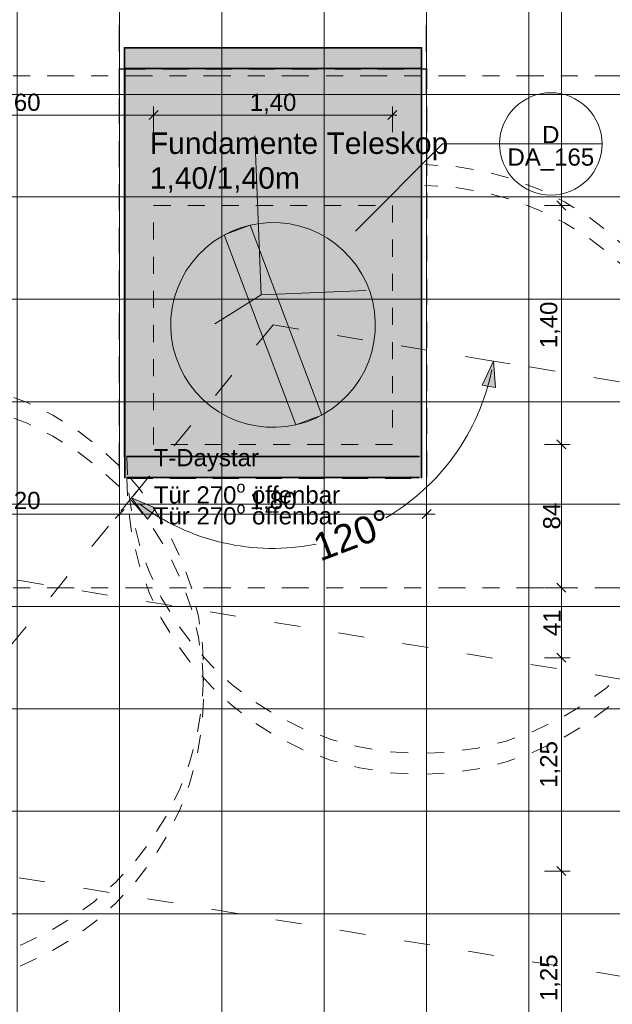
# Model space of a CAD drawing. Header units: metres. Extents: x -180 to 4, y -47 to 4.
# Tile 43 of 256: x -166.07 to -162.59, y -25.39 to -19.62. Entities that reach past the tile are written whole.
import ezdxf

# ---------------------------------------------------------------- set-up
doc = ezdxf.new("R2010")
doc.units = ezdxf.units.M
doc.header["$LTSCALE"] = 0.05
doc.header["$PDMODE"] = 1
doc.header["$PDSIZE"] = -2
for name, pattern in [('ISO-02 Strichlinie', [3.81, 3.048, -0.762]), ('ISO-03 Gestrichelt mit Abstand', [7.62, 3.048, -4.572]), ('Linienart-1', [2.116328, 1.058164, -1.058164]), ('Linienart-34', [4.233, 2.116, -2.117]), ('Linienart-53', [5.291531, 3.175, -1.058062, 0.352704, -0.705764])]:
    doc.linetypes.add(name, pattern=pattern)
doc.layers.get('0').update_dxf_attribs({"lineweight": 25})
for name, color, linetype, lineweight, true_color in [('30 -34 Innenwände- 4 Türen_Fenster', 7, 'Continuous', 15, 0x9955ff), ('30 -36 Dächer- 4 Dachbekleidungen', 7, 'Continuous', 9, 0xccccff), ('70 -72 Beschriftung- 1 Beschriftung allgemein', 7, 'Continuous', 9, 0xff6633), ('70 -72 Beschriftung- 7 Detailverweise', 7, 'Continuous', 9, 0x00dd00), ('70 -76 Bemaßung- 2 Allgemein', 7, 'Continuous', 5, 0x6666cc)]:
    doc.layers.add(name, color=color, linetype=linetype, lineweight=lineweight, true_color=true_color)
for name, color, linetype, lineweight in [('60- 61 allgemeine Ausstattung- 4 Terrassen', 7, 'Continuous', 9), ('70 -71 Achsen- 1 Gebäudeachsen', 7, 'Linienart-53', 18), ('Bemaßung', 7, 'Continuous', 5), ('Keine', 7, 'Continuous', 9)]:
    doc.layers.add(name, color=color, linetype=linetype, lineweight=lineweight)
doc.styles.add('Arial', font='arial.ttf')
doc.dimstyles.new('k+k 1_50', dxfattribs={"dimtxt": 0.075516, "dimasz": 0.05302, "dimexe": 0.05, "dimexo": 0.15, "dimgap": 0.01, "dimtad": 1, "dimdec": 3, "dimtxsty": 'Arial', "dimblk": 'VW_SLASH', "dimblk1": 'VW_SLASH', "dimblk2": 'VW_SLASH', "dimcen": 0, "dimdle": 0.05, "dimadec": 3, "dimazin": 0, "dimtfac": 0.75, "dimtdec": 3, "dimtix": 1, "dimtmove": 0, "dimatfit": 0, "dimldrblk": 'VW_SLASH-1', "dimfxl": 0.125, "dimfxlon": 1, "dimfrac": 2, "dimtolj": 1, "dimarcsym": 0})
doc.dimstyles.new('k+k_klein', dxfattribs={"dimtxt": 0.075516, "dimasz": 0.05302, "dimexe": 0.05, "dimexo": 0.15, "dimgap": 0.005, "dimtad": 1, "dimdec": 3, "dimtxsty": 'Arial', "dimblk": 'VW_SLASH-2', "dimblk1": 'VW_SLASH-2', "dimblk2": 'VW_SLASH-2', "dimcen": 0, "dimdle": 0.025, "dimadec": 3, "dimazin": 0, "dimtfac": 0.75, "dimtdec": 3, "dimtix": 1, "dimtmove": 0, "dimatfit": 0, "dimldrblk": 'VW_FILLEDARROW', "dimfxl": 0.1, "dimfxlon": 1, "dimfrac": 2, "dimtolj": 1, "dimarcsym": 0})

# ---------------------------------------------------------------- blocks, each defined once
blk = doc.blocks.new('Gruppe-941')
at = {"layer": '30 -34 Innenwände- 4 Türen_Fenster', "color": 7, "linetype": 'ISO-03 Gestrichelt mit Abstand', "lineweight": 15, "transparency": 33554636}
blk.add_line((-170.581, -23.907), (-161.1338, -25.454), dxfattribs=at)
blk = doc.blocks.new('Gruppe-942')
at = {"layer": '30 -34 Innenwände- 4 Türen_Fenster', "color": 7, "linetype": 'ISO-03 Gestrichelt mit Abstand', "lineweight": 15, "transparency": 33554636}
blk.add_line((-167.581, -22.657), (-158.1338, -24.204), dxfattribs=at)
blk = doc.blocks.new('VW_FILLEDARROW')
at = {"linetype": 'Continuous', "lineweight": 0, "transparency": 16777216}
blk.add_hatch(color=0, dxfattribs=at).paths.add_polyline_path([(-2.83, 0.76), (0, 0), (-2.83, -0.76)])
at = {"color": 0, "lineweight": 5, "transparency": 16777216, "flags": 128}
blk.add_lwpolyline([(-2.83, 0.76), (0, 0), (-2.83, -0.76)], close=True, dxfattribs=at)
blk = doc.blocks.new('*D1097')
at = {"layer": '70 -76 Bemaßung- 2 Allgemein', "color": 0, "linetype": 'Continuous', "lineweight": -2, "transparency": 33554559}
for p, q in [((-163.1903, -21.6348), (-163.3383, -21.6105)), ((-165.4736, -22.4976), (-165.3786, -22.3815))]:
    blk.add_line(p, q, dxfattribs=at)
for start, end in [(300.30792, 348.3798), (233.02062, 281.0925)]:
    blk.add_arc((-164.581, -21.407), 1.3093, start, end, dxfattribs=at)
at = {"layer": 'Defpoints', "color": 0, "transparency": 33554559}
for p in [(-164.581, -21.407), (-164.565, -22.7162), (-155.1338, -22.954), (-170.6443, -28.815)]:
    blk.add_point(p, dxfattribs=at)
at = {"layer": '70 -76 Bemaßung- 2 Allgemein', "color": 0, "lineweight": -2, "xscale": 0.05302001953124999, "yscale": 0.05302001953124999, "zscale": 0.05302001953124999}
for p, rotation in [((-163.2889, -21.6186), 79.5400057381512), ((-165.4103, -22.4202), 141.8604122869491)]:
    blk.add_blockref('VW_FILLEDARROW', p, dxfattribs=dict(at, rotation=rotation))
at = {"layer": '70 -76 Bemaßung- 2 Allgemein', "color": 0, "lineweight": 15, "transparency": 33554559, "insert": (-164.1159, -22.6378), "char_height": 0.160649, "attachment_point": 5, "rotation": 20.70021, "style": 'Arial'}
blk.add_mtext('\\A1;120%%d ', dxfattribs=at)
blk = doc.blocks.new('VW_SLASH-2')
at = {"color": 0, "linetype": 'ByBlock', "lineweight": -2, "transparency": 16777216}
blk.add_line((0.47, 0), (-1, 0), dxfattribs=at)
at = {"color": 0, "lineweight": 5, "transparency": 16777216, "flags": 128}
blk.add_lwpolyline([(0.5, 0.5), (-0.5, -0.5)], dxfattribs=at)
blk = doc.blocks.new('*D1105')
at = {"layer": '70 -76 Bemaßung- 2 Allgemein', "color": 0, "lineweight": -2}
for p, q in [((-166.881, -20.2768), (-166.881, -20.1268)), ((-165.281, -20.2768), (-165.281, -20.1268)), ((-165.334, -20.1768), (-166.828, -20.1768))]:
    blk.add_line(p, q, dxfattribs=at)
at = {"layer": 'Defpoints', "color": 0}
for p in [(-166.881, -20.1768), (-165.281, -22.107), (-166.881, -23.357)]:
    blk.add_point(p, dxfattribs=at)
at = {"layer": '70 -76 Bemaßung- 2 Allgemein', "color": 0, "lineweight": -2, "xscale": 0.05302001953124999, "yscale": 0.05302001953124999, "zscale": 0.05302001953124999, "rotation": 180}
blk.add_blockref('VW_SLASH-2', (-166.881, -20.1768), dxfattribs=at)
at = {"layer": '70 -76 Bemaßung- 2 Allgemein', "color": 0, "lineweight": -2, "xscale": 0.05302001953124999, "yscale": 0.05302001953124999, "zscale": 0.05302001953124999}
blk.add_blockref('VW_SLASH-2', (-165.281, -20.1768), dxfattribs=at)
at = {"layer": '70 -76 Bemaßung- 2 Allgemein', "color": 0, "insert": (-166.081, -20.1114), "char_height": 0.10069, "attachment_point": 5, "style": 'Arial'}
blk.add_mtext('\\A1;1,60', dxfattribs=at)
blk = doc.blocks.new('*D1106')
at = {"layer": '70 -76 Bemaßung- 2 Allgemein', "color": 0, "lineweight": -2}
for p, q in [((-165.281, -20.2768), (-165.281, -20.1268)), ((-163.881, -20.2768), (-163.881, -20.1268)), ((-163.934, -20.1768), (-165.228, -20.1768))]:
    blk.add_line(p, q, dxfattribs=at)
at = {"layer": 'Defpoints', "color": 0}
for p in [(-165.281, -20.1768), (-165.281, -22.107), (-163.881, -22.107)]:
    blk.add_point(p, dxfattribs=at)
at = {"layer": '70 -76 Bemaßung- 2 Allgemein', "color": 0, "lineweight": -2, "xscale": 0.05302001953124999, "yscale": 0.05302001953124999, "zscale": 0.05302001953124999, "rotation": 180}
blk.add_blockref('VW_SLASH-2', (-165.281, -20.1768), dxfattribs=at)
at = {"layer": '70 -76 Bemaßung- 2 Allgemein', "color": 0, "lineweight": -2, "xscale": 0.05302001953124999, "yscale": 0.05302001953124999, "zscale": 0.05302001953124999}
blk.add_blockref('VW_SLASH-2', (-163.881, -20.1768), dxfattribs=at)
at = {"layer": '70 -76 Bemaßung- 2 Allgemein', "color": 0, "insert": (-164.581, -20.1114), "char_height": 0.10069, "attachment_point": 5, "style": 'Arial'}
blk.add_mtext('\\A1;1,40', dxfattribs=at)
blk = doc.blocks.new('*D1108')
at = {"layer": '70 -76 Bemaßung- 2 Allgemein', "color": 0, "lineweight": -2}
for p, q in [((-162.99, -17.057), (-162.84, -17.057)), ((-162.89, -20.654), (-162.89, -17.1101)), ((-162.99, -20.707), (-162.84, -20.707))]:
    blk.add_line(p, q, dxfattribs=at)
at = {"layer": 'Defpoints', "color": 0}
for p in [(-163.681, -17.057), (-162.89, -17.057), (-163.881, -20.707)]:
    blk.add_point(p, dxfattribs=at)
at = {"layer": '70 -76 Bemaßung- 2 Allgemein', "color": 0, "lineweight": -2, "xscale": 0.05302001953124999, "yscale": 0.05302001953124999, "zscale": 0.05302001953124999}
for p, rotation in [((-162.89, -17.057), 90), ((-162.89, -20.707), 270)]:
    blk.add_blockref('VW_SLASH-2', p, dxfattribs=dict(at, rotation=rotation))
at = {"layer": '70 -76 Bemaßung- 2 Allgemein', "color": 0, "insert": (-162.9555, -18.882), "char_height": 0.10069, "attachment_point": 5, "rotation": 90, "style": 'Arial'}
blk.add_mtext('\\A1;3,65', dxfattribs=at)
blk = doc.blocks.new('*D1109')
at = {"layer": '70 -76 Bemaßung- 2 Allgemein', "color": 0, "lineweight": -2}
for p, q in [((-162.99, -20.707), (-162.84, -20.707)), ((-162.89, -22.054), (-162.89, -20.7601)), ((-162.99, -22.107), (-162.84, -22.107))]:
    blk.add_line(p, q, dxfattribs=at)
at = {"layer": 'Defpoints', "color": 0}
for p in [(-163.881, -20.707), (-162.89, -20.707), (-163.881, -22.107)]:
    blk.add_point(p, dxfattribs=at)
at = {"layer": '70 -76 Bemaßung- 2 Allgemein', "color": 0, "lineweight": -2, "xscale": 0.05302001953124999, "yscale": 0.05302001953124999, "zscale": 0.05302001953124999}
for p, rotation in [((-162.89, -20.707), 90), ((-162.89, -22.107), 270)]:
    blk.add_blockref('VW_SLASH-2', p, dxfattribs=dict(at, rotation=rotation))
at = {"layer": '70 -76 Bemaßung- 2 Allgemein', "color": 0, "insert": (-162.9555, -21.407), "char_height": 0.10069, "attachment_point": 5, "rotation": 90, "style": 'Arial'}
blk.add_mtext('\\A1;1,40', dxfattribs=at)
blk = doc.blocks.new('*D1110')
at = {"layer": '70 -76 Bemaßung- 2 Allgemein', "color": 0, "lineweight": -2}
for p, q in [((-162.99, -22.107), (-162.84, -22.107)), ((-162.89, -22.894), (-162.89, -22.1601)), ((-162.99, -22.947), (-162.84, -22.947))]:
    blk.add_line(p, q, dxfattribs=at)
at = {"layer": 'Defpoints', "color": 0}
for p in [(-163.881, -22.107), (-162.89, -22.107), (-163.4126, -22.947)]:
    blk.add_point(p, dxfattribs=at)
at = {"layer": '70 -76 Bemaßung- 2 Allgemein', "color": 0, "lineweight": -2, "xscale": 0.05302001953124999, "yscale": 0.05302001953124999, "zscale": 0.05302001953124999}
for p, rotation in [((-162.89, -22.107), 90), ((-162.89, -22.947), 270)]:
    blk.add_blockref('VW_SLASH-2', p, dxfattribs=dict(at, rotation=rotation))
at = {"layer": '70 -76 Bemaßung- 2 Allgemein', "color": 0, "insert": (-162.9464, -22.527), "char_height": 0.10069, "attachment_point": 5, "rotation": 90, "style": 'Arial'}
blk.add_mtext('\\A1;84', dxfattribs=at)
blk = doc.blocks.new('*D1111')
at = {"layer": '70 -76 Bemaßung- 2 Allgemein', "color": 0, "lineweight": -2}
for p, q in [((-162.99, -22.947), (-162.84, -22.947)), ((-162.89, -23.304), (-162.89, -23.0001)), ((-162.99, -23.357), (-162.84, -23.357))]:
    blk.add_line(p, q, dxfattribs=at)
at = {"layer": 'Defpoints', "color": 0}
for p in [(-163.4126, -22.947), (-162.89, -22.947), (-166.881, -23.357)]:
    blk.add_point(p, dxfattribs=at)
at = {"layer": '70 -76 Bemaßung- 2 Allgemein', "color": 0, "lineweight": -2, "xscale": 0.05302001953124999, "yscale": 0.05302001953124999, "zscale": 0.05302001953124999}
for p, rotation in [((-162.89, -22.947), 90), ((-162.89, -23.357), 270)]:
    blk.add_blockref('VW_SLASH-2', p, dxfattribs=dict(at, rotation=rotation))
at = {"layer": '70 -76 Bemaßung- 2 Allgemein', "color": 0, "insert": (-162.9455, -23.152), "char_height": 0.10069, "attachment_point": 5, "rotation": 90, "style": 'Arial'}
blk.add_mtext('\\A1;41', dxfattribs=at)
blk = doc.blocks.new('*D1112')
at = {"layer": '70 -76 Bemaßung- 2 Allgemein', "color": 0, "lineweight": -2}
for p, q in [((-162.99, -23.357), (-162.84, -23.357)), ((-162.89, -24.554), (-162.89, -23.4101)), ((-162.99, -24.607), (-162.84, -24.607))]:
    blk.add_line(p, q, dxfattribs=at)
at = {"layer": 'Defpoints', "color": 0}
for p in [(-166.881, -23.357), (-162.89, -23.357), (-171.281, -24.607)]:
    blk.add_point(p, dxfattribs=at)
at = {"layer": '70 -76 Bemaßung- 2 Allgemein', "color": 0, "lineweight": -2, "xscale": 0.05302001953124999, "yscale": 0.05302001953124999, "zscale": 0.05302001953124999}
for p, rotation in [((-162.89, -23.357), 90), ((-162.89, -24.607), 270)]:
    blk.add_blockref('VW_SLASH-2', p, dxfattribs=dict(at, rotation=rotation))
at = {"layer": '70 -76 Bemaßung- 2 Allgemein', "color": 0, "insert": (-162.9555, -23.982), "char_height": 0.10069, "attachment_point": 5, "rotation": 90, "style": 'Arial'}
blk.add_mtext('\\A1;1,25', dxfattribs=at)
blk = doc.blocks.new('*D1113')
at = {"layer": '70 -76 Bemaßung- 2 Allgemein', "color": 0, "lineweight": -2}
for p, q in [((-162.99, -24.607), (-162.84, -24.607)), ((-162.89, -25.804), (-162.89, -24.6601)), ((-162.99, -25.857), (-162.84, -25.857))]:
    blk.add_line(p, q, dxfattribs=at)
at = {"layer": 'Defpoints', "color": 0}
for p in [(-171.281, -24.607), (-162.89, -24.607), (-172.881, -25.857)]:
    blk.add_point(p, dxfattribs=at)
at = {"layer": '70 -76 Bemaßung- 2 Allgemein', "color": 0, "lineweight": -2, "xscale": 0.05302001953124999, "yscale": 0.05302001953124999, "zscale": 0.05302001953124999}
for p, rotation in [((-162.89, -24.607), 90), ((-162.89, -25.857), 270)]:
    blk.add_blockref('VW_SLASH-2', p, dxfattribs=dict(at, rotation=rotation))
at = {"layer": '70 -76 Bemaßung- 2 Allgemein', "color": 0, "insert": (-162.9555, -25.232), "char_height": 0.10069, "attachment_point": 5, "rotation": 90, "style": 'Arial'}
blk.add_mtext('\\A1;1,25', dxfattribs=at)
blk = doc.blocks.new('Gruppe-1373')
at = {"layer": '60- 61 allgemeine Ausstattung- 4 Terrassen', "color": 7, "linetype": 'Continuous', "lineweight": 18, "transparency": 33554559, "flags": 128}
for points in [[(-163.7088, -19.903), (-163.7088, -19.907), (-165.4528, -19.907), (-165.4528, -19.903)], [(-165.4528, -22.303), (-165.4528, -19.907), (-165.4488, -19.907), (-165.4488, -22.303)], [(-163.7128, -22.303), (-163.7128, -19.907), (-163.7088, -19.907), (-163.7088, -22.303)], [(-165.4382, -22.303), (-165.4382, -22.299), (-163.7234, -22.299), (-163.7234, -22.303)]]:
    blk.add_lwpolyline(points, close=True, dxfattribs=at)
at = {"layer": '60- 61 allgemeine Ausstattung- 4 Terrassen', "linetype": 'Linienart-34', "lineweight": 9}
blk.add_arc((-163.7128, -22.315), 1.7254, 179.60151, 89.281, dxfattribs=at)
at = {"layer": '70 -72 Beschriftung- 1 Beschriftung allgemein', "color": 252, "linetype": 'Continuous', "true_color": 0x888888, "transparency": 33554457}
blk.add_solid([(-165.4528, -22.303), (-163.7088, -22.303), (-165.4528, -19.903), (-163.7088, -19.903)], dxfattribs=at)
at = {"layer": '60- 61 allgemeine Ausstattung- 4 Terrassen', "color": 252, "true_color": 0x888888, "transparency": 33554687, "insert": (-164.734, -22.5108), "char_height": 0.100689, "attachment_point": 5, "line_spacing_factor": 0.96878, "style": 'Arial'}
blk.add_mtext('\\A1;Tür 270{\\H0.6667x;\\So^ ;} öffenbar', dxfattribs=at)
blk = doc.blocks.new('Gruppe-1374')
at = {"layer": '60- 61 allgemeine Ausstattung- 4 Terrassen', "color": 7, "linetype": 'Continuous', "lineweight": 18, "transparency": 33554559, "flags": 128}
for points in [[(-166.7088, -21.153), (-166.7088, -21.157), (-168.4528, -21.157), (-168.4528, -21.153)], [(-168.4528, -23.553), (-168.4528, -21.157), (-168.4488, -21.157), (-168.4488, -23.553)], [(-166.7128, -23.553), (-166.7128, -21.157), (-166.7088, -21.157), (-166.7088, -23.553)], [(-168.4382, -23.553), (-168.4382, -23.549), (-166.7234, -23.549), (-166.7234, -23.553)]]:
    blk.add_lwpolyline(points, close=True, dxfattribs=at)
at = {"layer": '60- 61 allgemeine Ausstattung- 4 Terrassen', "linetype": 'Linienart-34', "lineweight": 9}
blk.add_arc((-166.7128, -23.565), 1.7254, 179.60151, 89.281, dxfattribs=at)
at = {"layer": '70 -72 Beschriftung- 1 Beschriftung allgemein', "color": 252, "linetype": 'Continuous', "true_color": 0x888888, "transparency": 33554457}
blk.add_solid([(-168.4528, -23.553), (-166.7088, -23.553), (-168.4528, -21.153), (-166.7088, -21.153)], dxfattribs=at)
at = {"layer": '60- 61 allgemeine Ausstattung- 4 Terrassen', "color": 252, "true_color": 0x888888, "transparency": 33554687, "insert": (-167.734, -23.7608), "char_height": 0.100689, "attachment_point": 5, "line_spacing_factor": 0.96878, "style": 'Arial'}
blk.add_mtext('\\A1;Tür 270{\\H0.6667x;\\So^ ;} öffenbar', dxfattribs=at)
blk = doc.blocks.new('Gruppe-1782')
at = {"layer": '60- 61 allgemeine Ausstattung- 4 Terrassen', "color": 7, "linetype": 'Continuous', "lineweight": 18, "transparency": 33554559, "flags": 128}
for points in [[(-163.709, -19.7804), (-163.709, -19.7844), (-165.453, -19.7844), (-165.453, -19.7804)], [(-165.453, -22.1804), (-165.453, -19.7844), (-165.449, -19.7844), (-165.449, -22.1804)], [(-163.713, -22.1804), (-163.713, -19.7844), (-163.709, -19.7844), (-163.709, -22.1804)], [(-165.4384, -22.1804), (-165.4384, -22.1764), (-163.7236, -22.1764), (-163.7236, -22.1804)]]:
    blk.add_lwpolyline(points, close=True, dxfattribs=at)
at = {"layer": '60- 61 allgemeine Ausstattung- 4 Terrassen', "linetype": 'Linienart-34', "lineweight": 9}
blk.add_arc((-163.713, -22.1924), 1.7254, 179.60151, 89.281, dxfattribs=at)
at = {"layer": '70 -72 Beschriftung- 1 Beschriftung allgemein', "color": 252, "linetype": 'Continuous', "true_color": 0x888888, "transparency": 33554457}
blk.add_solid([(-165.453, -22.1804), (-163.709, -22.1804), (-165.453, -19.7804), (-163.709, -19.7804)], dxfattribs=at)
at = {"layer": '60- 61 allgemeine Ausstattung- 4 Terrassen', "color": 252, "true_color": 0x888888, "transparency": 33554687, "insert": (-164.7342, -22.3882), "char_height": 0.100689, "attachment_point": 5, "line_spacing_factor": 0.96878, "style": 'Arial'}
blk.add_mtext('\\A1;Tür 270{\\H0.6667x;\\So^ ;} öffenbar', dxfattribs=at)
blk = doc.blocks.new('Gruppe-1783')
at = {"layer": '60- 61 allgemeine Ausstattung- 4 Terrassen', "color": 7, "linetype": 'Continuous', "lineweight": 18, "transparency": 33554559, "flags": 128}
for points in [[(-166.709, -21.0304), (-166.709, -21.0344), (-168.453, -21.0344), (-168.453, -21.0304)], [(-168.453, -23.4304), (-168.453, -21.0344), (-168.449, -21.0344), (-168.449, -23.4304)], [(-166.713, -23.4304), (-166.713, -21.0344), (-166.709, -21.0344), (-166.709, -23.4304)], [(-168.4384, -23.4304), (-168.4384, -23.4264), (-166.7236, -23.4264), (-166.7236, -23.4304)]]:
    blk.add_lwpolyline(points, close=True, dxfattribs=at)
at = {"layer": '60- 61 allgemeine Ausstattung- 4 Terrassen', "linetype": 'Linienart-34', "lineweight": 9}
blk.add_arc((-166.713, -23.4424), 1.7254, 179.60151, 89.281, dxfattribs=at)
at = {"layer": '70 -72 Beschriftung- 1 Beschriftung allgemein', "color": 252, "linetype": 'Continuous', "true_color": 0x888888, "transparency": 33554457}
blk.add_solid([(-168.453, -23.4304), (-166.709, -23.4304), (-168.453, -21.0304), (-166.709, -21.0304)], dxfattribs=at)
at = {"layer": '60- 61 allgemeine Ausstattung- 4 Terrassen', "color": 252, "true_color": 0x888888, "transparency": 33554687, "insert": (-167.7342, -23.6382), "char_height": 0.100689, "attachment_point": 5, "line_spacing_factor": 0.96878, "style": 'Arial'}
blk.add_mtext('\\A1;Tür 270{\\H0.6667x;\\So^ ;} öffenbar', dxfattribs=at)
blk = doc.blocks.new('VW_SLASH')
at = {"color": 0, "linetype": 'ByBlock', "lineweight": -2, "transparency": 16777216}
blk.add_line((0.94, 0), (-1, 0), dxfattribs=at)
at = {"color": 0, "lineweight": 20, "transparency": 16777216, "flags": 128}
blk.add_lwpolyline([(0.5, 0.5), (-0.5, -0.5)], dxfattribs=at)
blk = doc.blocks.new('*D2700')
at = {"layer": '70 -76 Bemaßung- 2 Allgemein', "color": 0, "lineweight": -2}
for p, q in [((-166.681, -22.6401), (-166.681, -22.4651)), ((-165.534, -22.5151), (-166.628, -22.5151)), ((-165.481, -22.607), (-165.481, -22.5651))]:
    blk.add_line(p, q, dxfattribs=at)
at = {"layer": 'Defpoints', "color": 0}
for p in [(-165.481, -22.457), (-166.681, -22.5151), (-166.681, -23.657)]:
    blk.add_point(p, dxfattribs=at)
at = {"layer": '70 -76 Bemaßung- 2 Allgemein', "color": 0, "lineweight": -2, "xscale": 0.05302001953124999, "yscale": 0.05302001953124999, "zscale": 0.05302001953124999, "rotation": 180}
blk.add_blockref('VW_SLASH', (-166.681, -22.5151), dxfattribs=at)
at = {"layer": '70 -76 Bemaßung- 2 Allgemein', "color": 0, "lineweight": -2, "xscale": 0.05302001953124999, "yscale": 0.05302001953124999, "zscale": 0.05302001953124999}
blk.add_blockref('VW_SLASH', (-165.481, -22.5151), dxfattribs=at)
at = {"layer": '70 -76 Bemaßung- 2 Allgemein', "color": 0, "insert": (-166.081, -22.4446), "char_height": 0.10069, "attachment_point": 5, "style": 'Arial'}
blk.add_mtext('\\A1;1,20', dxfattribs=at)
blk = doc.blocks.new('VW_SLASH-1')
at = {"color": 0, "linetype": 'ByBlock', "lineweight": -2, "transparency": 16777216}
blk.add_line((0.94, 0), (-1, 0), dxfattribs=at)
at = {"color": 0, "lineweight": 5, "transparency": 16777216, "flags": 128}
blk.add_lwpolyline([(0.5, 0.5), (-0.5, -0.5)], dxfattribs=at)
blk = doc.blocks.new('*D2701')
at = {"layer": '70 -76 Bemaßung- 2 Allgemein', "color": 0, "lineweight": -2}
for p, q in [((-163.734, -22.5151), (-165.428, -22.5151)), ((-165.481, -22.607), (-165.481, -22.5651)), ((-163.681, -22.607), (-163.681, -22.5651))]:
    blk.add_line(p, q, dxfattribs=at)
at = {"layer": 'Defpoints', "color": 0}
for p in [(-165.481, -22.457), (-163.681, -22.457), (-165.481, -22.5151)]:
    blk.add_point(p, dxfattribs=at)
at = {"layer": '70 -76 Bemaßung- 2 Allgemein', "color": 0, "lineweight": -2, "xscale": 0.05302001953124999, "yscale": 0.05302001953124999, "zscale": 0.05302001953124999, "rotation": 180}
blk.add_blockref('VW_SLASH', (-165.481, -22.5151), dxfattribs=at)
at = {"layer": '70 -76 Bemaßung- 2 Allgemein', "color": 0, "lineweight": -2, "xscale": 0.05302001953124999, "yscale": 0.05302001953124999, "zscale": 0.05302001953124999}
blk.add_blockref('VW_SLASH', (-163.681, -22.5151), dxfattribs=at)
at = {"layer": '70 -76 Bemaßung- 2 Allgemein', "color": 0, "insert": (-164.581, -22.4446), "char_height": 0.10069, "attachment_point": 5, "style": 'Arial'}
blk.add_mtext('\\A1;1,80', dxfattribs=at)
blk = doc.blocks.new('_Achsen (3D)')
at = {"layer": '70 -71 Achsen- 1 Gebäudeachsen', "transparency": 33554687}
for p, q in [((-179.668, -19.947), (3.826, -19.947)), ((-179.668, -22.947), (3.826, -22.947))]:
    blk.add_line(p, q, dxfattribs=at)
blk = doc.blocks.new('Gruppe-943')
at = {"layer": '30 -34 Innenwände- 4 Türen_Fenster', "color": 7, "linetype": 'ISO-03 Gestrichelt mit Abstand', "lineweight": 15, "transparency": 33554636}
for q in [(-170.6443, -28.815), (-155.1338, -22.954)]:
    blk.add_line((-164.581, -21.407), q, dxfattribs=at)
at = {"layer": '30 -34 Innenwände- 4 Türen_Fenster', "color": 7, "linetype": 'Continuous', "lineweight": 15, "transparency": 33554585, "flags": 128}
blk.add_lwpolyline([(-164.7156, -20.8223), (-164.6576, -20.812), (-164.5989, -20.8073), (-164.5401, -20.8084), (-164.4816, -20.8153), (-164.4241, -20.8279), (-164.3681, -20.8461), (-164.3141, -20.8697), (-164.2627, -20.8984), (-164.2144, -20.9321), (-164.1696, -20.9703), (-164.1288, -21.0127), (-164.0923, -21.0589), (-164.0605, -21.1085), (-164.0338, -21.161), (-164.0123, -21.2158), (-163.9963, -21.2724), (-163.9859, -21.3304), (-163.9813, -21.3891), (-163.9824, -21.448), (-163.9893, -21.5064), (-164.0019, -21.564), (-164.0201, -21.62), (-164.0436, -21.6739), (-164.0724, -21.7253), (-164.106, -21.7736), (-164.1442, -21.8184), (-164.1867, -21.8593), (-164.2329, -21.8957), (-164.2825, -21.9275), (-164.3349, -21.9543), (-164.3897, -21.9757), (-164.4464, -21.9917), (-164.5044, -22.0021), (-164.5631, -22.0068), (-164.6219, -22.0056), (-164.6804, -21.9988), (-164.7379, -21.9862), (-164.7939, -21.968), (-164.8479, -21.9444), (-164.8993, -21.9157), (-164.9476, -21.882), (-164.9924, -21.8438), (-165.0332, -21.8014), (-165.0697, -21.7552), (-165.1015, -21.7056), (-165.1282, -21.6531), (-165.1497, -21.5983), (-165.1657, -21.5416), (-165.1761, -21.4837), (-165.1807, -21.425), (-165.1796, -21.3661), (-165.1727, -21.3076), (-165.1601, -21.2501), (-165.1419, -21.1941), (-165.1184, -21.1402), (-165.0896, -21.0888), (-165.056, -21.0404), (-165.0178, -20.9957), (-164.9753, -20.9548), (-164.9291, -20.9184), (-164.8795, -20.8866), (-164.8271, -20.8598), (-164.7723, -20.8383)], close=True, dxfattribs=at)
at = {"layer": 'Keine', "color": 7, "linetype": 'Continuous', "lineweight": 15, "transparency": 33554687}
for p, q in [((-164.6878, -20.2983), (-164.6499, -21.2295)), ((-164.6499, -21.2295), (-164.922, -21.4011)), ((-164.6499, -21.2295), (-164.035, -21.2045))]:
    blk.add_line(p, q, dxfattribs=at)
at = {"layer": 'Keine', "color": 7, "linetype": 'Continuous', "lineweight": 15, "transparency": 33554687, "flags": 128}
blk.add_lwpolyline([(-164.8667, -20.8794), (-164.7156, -20.8223), (-164.2953, -21.9347), (-164.4464, -21.9917)], close=True, dxfattribs=at)
at = {"layer": '70 -76 Bemaßung- 2 Allgemein', "color": 7, "linetype": 'Continuous', "lineweight": 15, "transparency": 33554559}
dim = blk.add_angular_dim_3p(base=(-164.565, -22.7162), center=(-164.581, -21.407), p1=(-170.6443, -28.815), p2=(-155.1338, -22.954), dimstyle='k+k_klein', override={"dimtxt": 0.160649, "dimgap": 0.006382, "dimpost": '<> ', "dimtxsty": 'Arial', "dimblk": 'VW_FILLEDARROW', "dimadec": 0, "dimtmove": 2}, dxfattribs=at)
dim.commit()
dim.dimension.update_dxf_attribs({"geometry": '*D1097', "text_midpoint": (-164.1159, -22.6378), "dimtype": 165})
blk = doc.blocks.new('Gruppe-1384')
at = {"layer": '60- 61 allgemeine Ausstattung- 4 Terrassen', "linetype": 'Continuous', "lineweight": 9, "transparency": 33554534}
h = blk.add_hatch(dxfattribs=at)
h.set_pattern_fill('Platte 60_60 SRF-1', style=0, pattern_type=2)
h.set_pattern_definition([(90, (-168.481, -14.65704), (-0.6, 7e-17), []), (0, (-168.481, -14.65704), (0, 0.6), [])])
h.paths.add_polyline_path([(-175.67599996, -12.29404198), (-160.12099996, -12.29404198), (-160.12099996, -31.45204198), (-175.67599996, -31.45204198)])
at = {"layer": '70 -72 Beschriftung- 7 Detailverweise'}
blk.add_line((-162.65236407, -20.34613889), (-163.25236407, -20.34613889), dxfattribs=at)
at = {"layer": '70 -72 Beschriftung- 7 Detailverweise', "flags": 128}
blk.add_lwpolyline([(-162.65236407, -20.34613889), (-162.65380866, -20.37554403), (-162.65812849, -20.40466599), (-162.66528197, -20.43322429), (-162.67520021, -20.46094392), (-162.68778769, -20.48755791), (-162.70292319, -20.51280996), (-162.72046094, -20.53645687), (-162.74023204, -20.55827092), (-162.76204609, -20.57804202), (-162.785693, -20.59557977), (-162.81094505, -20.61071527), (-162.83755904, -20.62330275), (-162.86527867, -20.63322099), (-162.89383698, -20.64037447), (-162.92295893, -20.64469431), (-162.95236407, -20.64613889), (-162.98176922, -20.64469431), (-163.01089117, -20.64037447), (-163.03944948, -20.63322099), (-163.0671691, -20.62330275), (-163.09378309, -20.61071527), (-163.11903514, -20.59557977), (-163.14268206, -20.57804202), (-163.16449611, -20.55827092), (-163.18426721, -20.53645687), (-163.20180496, -20.51280996), (-163.21694045, -20.48755791), (-163.22952793, -20.46094392), (-163.23944617, -20.43322429), (-163.24659966, -20.40466599), (-163.25091949, -20.37554403), (-163.25236407, -20.34613889), (-163.25091949, -20.31673375), (-163.24659966, -20.28761179), (-163.23944617, -20.25905349), (-163.22952793, -20.23133386), (-163.21694045, -20.20471987), (-163.20180496, -20.17946782), (-163.18426721, -20.1558209), (-163.16449611, -20.13400685), (-163.14268206, -20.11423575), (-163.11903514, -20.09669801), (-163.09378309, -20.08156251), (-163.0671691, -20.06897503), (-163.03944948, -20.05905679), (-163.01089117, -20.0519033), (-162.98176922, -20.04758347), (-162.95236407, -20.04613889), (-162.92295893, -20.04758347), (-162.89383698, -20.0519033), (-162.86527867, -20.05905679), (-162.83755904, -20.06897503), (-162.81094505, -20.08156251), (-162.785693, -20.09669801), (-162.76204609, -20.11423575), (-162.74023204, -20.13400685), (-162.72046094, -20.1558209), (-162.70292319, -20.17946782), (-162.68778769, -20.20471987), (-162.67520021, -20.23133386), (-162.66528197, -20.25905349), (-162.65812849, -20.28761179), (-162.65380866, -20.31673375)], close=True, dxfattribs=at)
at = {"layer": '70 -72 Beschriftung- 7 Detailverweise'}
blk.add_point((-162.95236407, -20.34613889), dxfattribs=at)
at = {"layer": '70 -72 Beschriftung- 7 Detailverweise', "line_spacing_factor": 0.96878, "style": 'Arial'}
for s, insert, char_height, attachment_point in [('D', (-162.95236407, -20.34155278), 0.10068866, 8), ('DA_165', (-162.95236407, -20.37280301), 0.100688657, 2)]:
    blk.add_mtext(s, dxfattribs=dict(at, insert=insert, char_height=char_height, attachment_point=attachment_point))
at = {"color": 255}
blk.add_wipeout([(-163.48826764, -31.41204198), (-175.63599996, -31.41204198), (-175.63599996, -12.11704198), (-175.67599996, -12.11704198), (-175.67599996, -31.45204198), (-163.48826764, -31.45204198)], dxfattribs=at).dxf.layer = '30 -36 Dächer- 4 Dachbekleidungen'
blk.add_wipeout([(-175.82599996, -12.11704198), (-175.82599996, -31.60204198), (-163.58826764, -31.60204198), (-163.58826764, -31.51204198), (-175.73599996, -31.51204198), (-175.73599996, -12.11704198)], dxfattribs=at).dxf.layer = '30 -36 Dächer- 4 Dachbekleidungen'
at = {"layer": '60- 61 allgemeine Ausstattung- 4 Terrassen', "color": 252, "linetype": 'ISO-02 Strichlinie', "lineweight": 25, "true_color": 0x888888, "transparency": 33554687}
for p, q in [((-165.48099996, -20.05704198), (-165.48099996, -17.05704198)), ((-163.68099996, -20.05704198), (-163.68099996, -17.05704198))]:
    blk.add_line(p, q, dxfattribs=at)
at = {"layer": '60- 61 allgemeine Ausstattung- 4 Terrassen', "color": 252, "linetype": 'ISO-02 Strichlinie', "lineweight": 25, "true_color": 0x888888, "transparency": 33554687, "flags": 128}
blk.add_lwpolyline([(-165.48099996, -19.90704198), (-163.68099996, -19.90704198), (-163.68099996, -22.30704198), (-165.48099996, -22.30704198)], close=True, dxfattribs=at)
at = {"layer": '60- 61 allgemeine Ausstattung- 4 Terrassen', "color": 7, "linetype": 'Linienart-1', "lineweight": 18, "transparency": 33554687, "flags": 128}
blk.add_lwpolyline([(-165.28099996, -20.70704198), (-163.88099996, -20.70704198), (-163.88099996, -22.10704198), (-165.28099996, -22.10704198)], close=True, dxfattribs=at)
at = {"layer": '70 -72 Beschriftung- 7 Detailverweise', "transparency": 33554687}
for q in [(-164.09826717, -20.85704198), (-162.95236407, -20.34613889)]:
    blk.add_line((-163.58736407, -20.34613889), q, dxfattribs=at)
at = {"layer": '60- 61 allgemeine Ausstattung- 4 Terrassen', "color": 7, "transparency": 33554687}
for name in ['Gruppe-943', 'Gruppe-942', 'Gruppe-941']:
    blk.add_blockref(name, (0, 0), dxfattribs=at)
at = {"layer": 'Bemaßung', "color": 7}
for name in ['Gruppe-1373', 'Gruppe-1374']:
    blk.add_blockref(name, (0, 0), dxfattribs=at)
at = {"layer": '60- 61 allgemeine Ausstattung- 4 Terrassen', "insert": (-165.28099996, -22.13405888), "char_height": 0.100688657, "attachment_point": 1, "line_spacing_factor": 0.970891, "style": 'Arial'}
blk.add_mtext('T-Daystar', dxfattribs=at)
at = {"layer": '70 -72 Beschriftung- 1 Beschriftung allgemein', "insert": (-165.30346485, -20.63202032), "char_height": 0.1258608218, "attachment_point": 7, "line_spacing_factor": 0.970891, "style": 'Arial'}
blk.add_mtext('Fundamente Teleskop\\P1,40/1,40m', dxfattribs=at)
at = {"layer": '70 -76 Bemaßung- 2 Allgemein'}
for base, p1, p2, text, picture, middle in [((-162.89, -17.05704198), (-163.88099996, -20.70704198), (-163.68099996, -17.05704198), '3,65', '*D1108', (-162.95546354, -18.88204198)), ((-162.89, -20.70704198), (-163.88099996, -22.10704198), (-163.88099996, -20.70704198), '1,40', '*D1109', (-162.95546354, -21.40704198)), ((-162.89, -22.10704198), (-163.41256641, -22.94704198), (-163.88099996, -22.10704198), '84', '*D1110', (-162.94640156, -22.52704198)), ((-162.89, -22.94704198), (-166.88099996, -23.35704198), (-163.41256641, -22.94704198), '41', '*D1111', (-162.94554571, -23.15204198)), ((-162.89, -23.35704198), (-171.28099996, -24.60704198), (-166.88099996, -23.35704198), '1,25', '*D1112', (-162.95546354, -23.98204198)), ((-162.89, -24.60704198), (-172.88099996, -25.85704198), (-171.28099996, -24.60704198), '1,25', '*D1113', (-162.95546354, -25.23204198))]:
    dim = blk.add_linear_dim(base=base, p1=p1, p2=p2, angle=270, text=text, dimstyle='k+k_klein', override={"dimtxt": 0.100689, "dimgap": 0.005, "dimdec": 8, "dimpost": '<>', "dimtxsty": 'Arial', "dimtmove": 2}, dxfattribs=at)
    dim.commit()
    dim.dimension.update_dxf_attribs({"geometry": picture, "text_midpoint": middle})
for base, p1, p2, text, picture, middle in [((-166.88099996, -20.17682231), (-165.28099996, -22.10704198), (-166.88099996, -23.35704198), '1,60', '*D1105', (-166.08099996, -20.11135877)), ((-165.28099996, -20.17682231), (-163.88099996, -22.10704198), (-165.28099996, -22.10704198), '1,40', '*D1106', (-164.58099996, -20.11135877))]:
    dim = blk.add_linear_dim(base=base, p1=p1, p2=p2, text=text, dimstyle='k+k_klein', override={"dimtxt": 0.100689, "dimgap": 0.005, "dimdec": 8, "dimpost": '<>', "dimtxsty": 'Arial', "dimtmove": 2}, dxfattribs=at)
    dim.commit()
    dim.dimension.update_dxf_attribs({"geometry": picture, "text_midpoint": middle})
blk = doc.blocks.new('_Dach_2D (2D)')
at = {"layer": '60- 61 allgemeine Ausstattung- 4 Terrassen', "color": 7}
blk.add_blockref('Gruppe-1384', (0, 0), dxfattribs=at)
at = {"layer": 'Bemaßung', "color": 7}
for name in ['Gruppe-1782', 'Gruppe-1783']:
    blk.add_blockref(name, (0, 0), dxfattribs=at)
blk = doc.blocks.new('Gruppe-2056')
at = {"layer": '70 -76 Bemaßung- 2 Allgemein'}
for base, p1, p2, text, picture, middle in [((-166.681, -22.5151), (-165.481, -22.457), (-166.681, -23.657), '1,20', '*D2700', (-166.081, -22.4446)), ((-165.481, -22.5151), (-163.681, -22.457), (-165.481, -22.457), '1,80', '*D2701', (-164.581, -22.4446))]:
    dim = blk.add_linear_dim(base=base, p1=p1, p2=p2, text=text, dimstyle='k+k 1_50', override={"dimtxt": 0.100689, "dimgap": 0.01, "dimpost": '<>', "dimtxsty": 'Arial', "dimtmove": 2}, dxfattribs=at)
    dim.commit()
    dim.dimension.update_dxf_attribs({"geometry": picture, "text_midpoint": middle})
blk = doc.blocks.new('_Dach_2D Bemaßung_ Beschriftung (2D)')
at = {"layer": '70 -76 Bemaßung- 2 Allgemein'}
blk.add_blockref('Gruppe-2056', (0, 0), dxfattribs=at)

msp = doc.modelspace()

# ---------------------------------------------------------------- block references
at = {"layer": 'Keine', "color": 1}
msp.add_blockref('_Dach_2D (2D)', (0, 0), dxfattribs=at)

# ---------------------------------------------------------------- next in the draw order: block references
msp.add_blockref('_Dach_2D Bemaßung_ Beschriftung (2D)', (0, 0), dxfattribs=at)

# ---------------------------------------------------------------- next in the draw order: block references
msp.add_blockref('_Achsen (3D)', (0, 0), dxfattribs=at)

doc.saveas('drawing.dxf')
